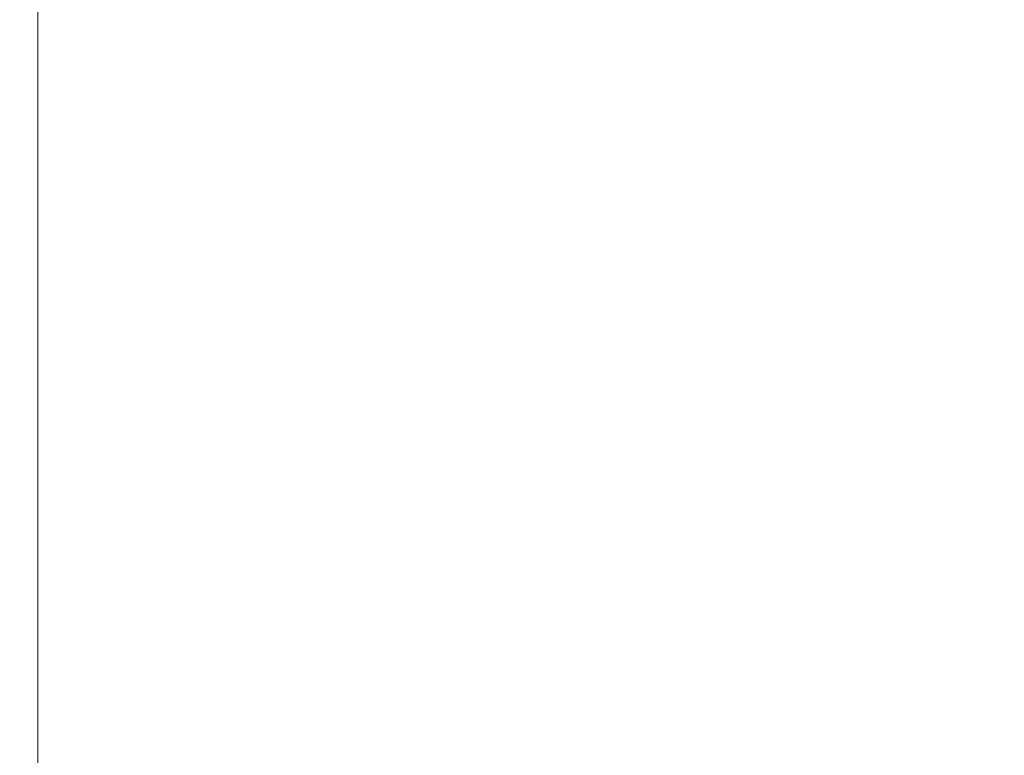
# Model space of a CAD drawing. Header units: centimetres. Extents: x -21.6 to 22.7, y 4.2 to 6.
# Tile 68 of 256: x -21.506 to -21.356, y 5.775 to 5.888. Entities that reach past the tile are written whole.
import ezdxf

# ---------------------------------------------------------------- set-up
doc = ezdxf.new("R2010")
doc.units = ezdxf.units.CM
doc.header["$LTSCALE"] = 2.54
doc.layers.add('Lucido design-1', color=7, linetype='Continuous')

# ---------------------------------------------------------------- blocks, each defined once
blk = doc.blocks.new('Gruppo-3-1')
at = {"color": 7, "linetype": 'Continuous', "lineweight": 9}
for points, invisible_edges in [([(-21.50606, 5.90021, -2276.22223), (-21.50791, 5.90021, -2276.22232), (-21.50791, 4.30021, -2276.22232), (-21.50606, 4.30021, -2276.22223)], 10), ([(-21.50606, 4.30021, -2277.02211), (-21.50751, 4.30021, -2277.02205), (-21.50751, 5.90021, -2277.02205), (-21.50606, 5.90021, -2277.02211)], 10), ([(-21.50606, 4.30021, -2276.22223), (-21.50513, 4.30021, -2276.22219), (-21.50513, 5.90021, -2276.22219), (-21.50606, 5.90021, -2276.22223)], 10), ([(-21.50606, 5.90021, -2277.02211), (-21.50473, 5.90021, -2277.02216), (-21.50473, 4.30021, -2277.02216), (-21.50606, 4.30021, -2277.02211)], 10), ([(-21.50513, 5.90021, -2276.22219), (-21.50513, 4.30021, -2276.22219), (-21.50342, 4.30021, -2276.22217), (-21.50342, 5.90021, -2276.22217)], 1), ([(-21.50473, 4.30021, -2277.02216), (-21.50473, 5.90021, -2277.02216), (-21.50342, 5.90021, -2277.02217), (-21.50342, 4.30021, -2277.02217)], 1), ([(-21.50342, 4.30021, -2277.02217), (-21.50342, 5.90021, -2277.02217), (-6.79217, 5.90021, -2277.02217), (-6.79217, 4.70021, -2277.02217)], 8)]:
    blk.add_3dface(points, dxfattribs=dict(at, invisible_edges=invisible_edges))
blk.add_3dface([(-21.50342, 5.90021, -2276.22217), (-21.50342, 4.30021, -2276.22217), (22.63035, 4.30021, -2276.22217), (22.63035, 5.90021, -2276.22217)], dxfattribs=at)
blk = doc.blocks.new('Gruppo-4-1')
at = {"color": 7}
blk.add_blockref('Gruppo-3-1', (0, 0), dxfattribs=at)

msp = doc.modelspace()

# ---------------------------------------------------------------- block references
at = {"layer": 'Lucido design-1', "color": 7}
msp.add_blockref('Gruppo-4-1', (0, 0), dxfattribs=at)

doc.saveas('drawing.dxf')
